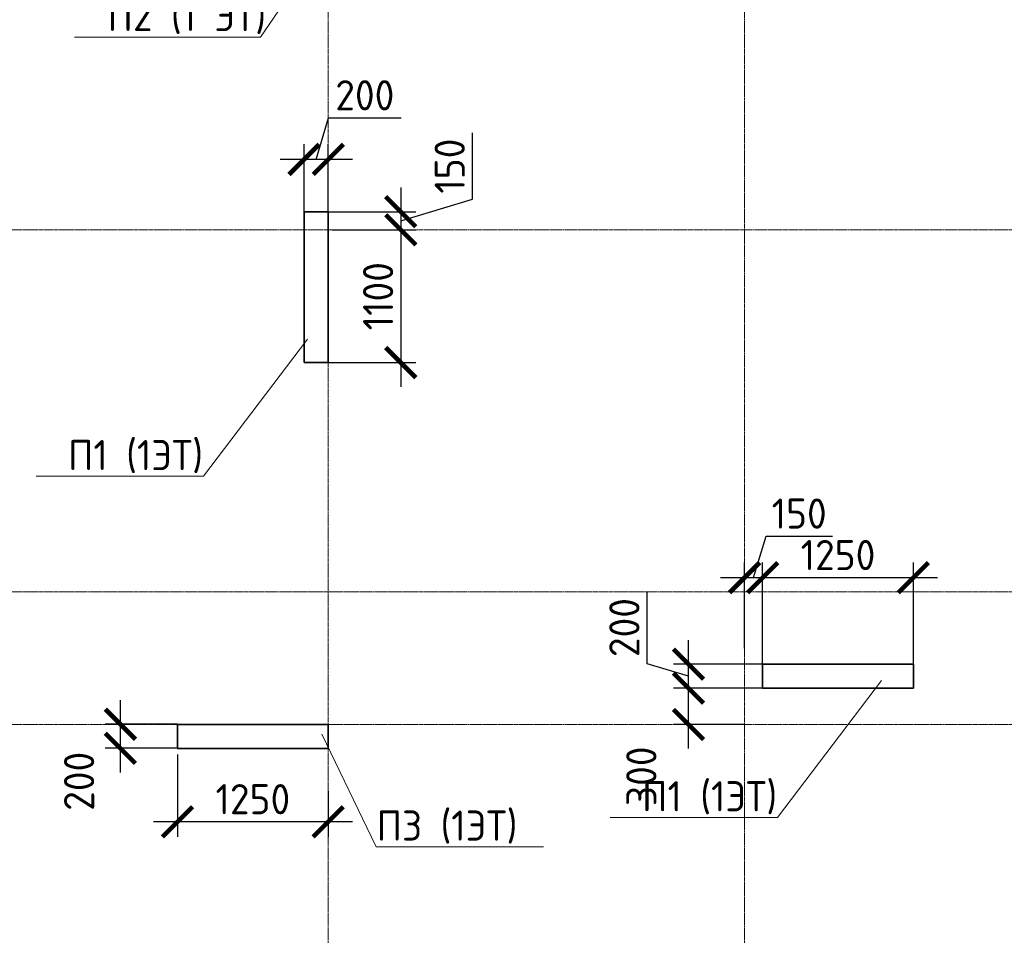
# Model space of a CAD drawing. Header units: millimetres. Extents: x 369815 to 1481759, y -423071 to -27917.
# Tile 137 of 256: x 453348 to 461509, y -114503 to -106913. Entities that reach past the tile are written whole.
import ezdxf
from ezdxf import colors
from ezdxf.entities.mleader import LeaderData, LeaderLine
from ezdxf.math import Vec2, Vec3

# ---------------------------------------------------------------- set-up
doc = ezdxf.new("R2010")
doc.units = ezdxf.units.MM
doc.linetypes.add('______5', pattern=[1100, 800, -100, 100, -100])
doc.linetypes.add('осевая', pattern=[50.8, 31.75, -6.35, 6.35, -6.35])
for name, color, linetype, lineweight in [('Выноски', 20, 'Continuous', 20), ('Оси', 40, '______5', 18), ('подоснова', 151, 'Continuous', 5), ('РАЗМЕРЫ', 1, 'Continuous', 9), ('Узлы', 7, 'Continuous', 0)]:
    doc.layers.add(name, color=color, linetype=linetype, lineweight=lineweight)
doc.layers.add('Колонна_ бетон', color=7, linetype='Continuous', lineweight=50, true_color=0xb4b496)
doc.styles.add('GOST-2.304_Type-B', font='GOST_Common.ttf')
doc.styles.add('ГОСТ', font='GOST_Common.ttf')
doc.dimstyles.new('СПДС', dxfattribs={"dimscale": 100, "dimtxt": 2.5, "dimasz": 2.5, "dimexe": 1.25, "dimexo": 0, "dimtad": 1, "dimdec": 0, "dimtxsty": 'GOST-2.304_Type-B', "dimblk": 'ARCHTICK', "dimcen": 2.5, "dimdle": 2, "dimadec": 0, "dimazin": 2, "dimtfac": 0.75, "dimtdec": 0, "dimtmove": 1, "dimatfit": 3, "dimfxl": 1, "dimtolj": 1, "dimarcsym": 1})

# ---------------------------------------------------------------- blocks, each defined once
blk = doc.blocks.new('оси2')
at = {"layer": 'Оси', "color": 16, "linetype": 'осевая', "lineweight": 0, "ltscale": 0.5, "transparency": 33554687}
for p, q in [((996995.5, 5465.4), (996995.5, -20739.3)), ((1000445.5, 5465.4), (1000445.5, -20739.3)), ((979200, -1392.9), (1032582.1, -1392.9)), ((979200, -4392.9), (1032582.1, -4392.9)), ((979200, -5492.9), (1032582.1, -5492.9))]:
    blk.add_line(p, q, dxfattribs=at)
blk = doc.blocks.new('_ArchTick')
at = {"color": 0, "linetype": 'ByBlock', "const_width": 0.15}
blk.add_lwpolyline([(-0.5, -0.5), (0.5, 0.5)], dxfattribs=at)
blk = doc.blocks.new('*D187')
at = {"layer": 'DEFPOINTS', "color": 0, "transparency": 16777216}
for p in [(455705.9, -108070.4), (455705.9, -108554.7), (455905.9, -108554.7)]:
    blk.add_point(p, dxfattribs=at)
at = {"layer": 'РАЗМЕРЫ', "color": 0, "lineweight": -2, "transparency": 16777216}
for p, q in [((455805.9, -108070.4), (455909, -107726.6)), ((455909, -107726.6), (456509, -107726.6)), ((455705.9, -108554.7), (455705.9, -107945.4)), ((455905.9, -108554.7), (455905.9, -107945.4)), ((456105.9, -108070.4), (455505.9, -108070.4))]:
    blk.add_line(p, q, dxfattribs=at)
at = {"layer": 'РАЗМЕРЫ', "color": 0, "lineweight": -2, "transparency": 16777216, "xscale": 250, "yscale": 250, "zscale": 250, "rotation": 180}
blk.add_blockref('_ArchTick', (455705.9, -108070.4), dxfattribs=at)
at = {"layer": 'РАЗМЕРЫ', "color": 0, "lineweight": -2, "transparency": 16777216, "xscale": 250, "yscale": 250, "zscale": 250}
blk.add_blockref('_ArchTick', (455905.9, -108070.4), dxfattribs=at)
at = {"layer": 'РАЗМЕРЫ', "color": 0, "transparency": 16777216, "insert": (456209, -107539.1), "char_height": 250, "attachment_point": 5, "style": 'GOST-2.304_Type-B'}
blk.add_mtext('\\A1;200', dxfattribs=at)
blk = doc.blocks.new('*D188')
at = {"layer": 'DEFPOINTS', "color": 0, "transparency": 16777216}
for p in [(455805.9, -108504.7, -200), (455939.2, -108654.7, -560), (456506.5, -108654.7)]:
    blk.add_point(p, dxfattribs=at)
at = {"layer": 'РАЗМЕРЫ', "color": 0, "lineweight": -2, "transparency": 16777216}
for p, q in [((457100.2, -108401.6), (457100.2, -107851.6)), ((456506.5, -108304.7), (456506.5, -108854.7)), ((456506.5, -108579.7), (457100.2, -108401.6)), ((455805.9, -108504.7), (456631.5, -108504.7)), ((455939.2, -108654.7), (456631.5, -108654.7))]:
    blk.add_line(p, q, dxfattribs=at)
at = {"layer": 'РАЗМЕРЫ', "color": 0, "lineweight": -2, "transparency": 16777216, "xscale": 250, "yscale": 250, "zscale": 250}
for p, rotation in [((456506.5, -108504.7), 90), ((456506.5, -108654.7), 270)]:
    blk.add_blockref('_ArchTick', p, dxfattribs=dict(at, rotation=rotation))
at = {"layer": 'РАЗМЕРЫ', "color": 0, "transparency": 16777216, "insert": (456912.7, -108126.6), "char_height": 250, "attachment_point": 5, "rotation": 90, "style": 'GOST-2.304_Type-B'}
blk.add_mtext('\\A1;150', dxfattribs=at)
blk = doc.blocks.new('*D189')
at = {"layer": 'DEFPOINTS', "color": 0, "transparency": 16777216}
for p in [(456134, -108654.7, -560), (455805.9, -109754.7, -200), (456506.5, -109754.7)]:
    blk.add_point(p, dxfattribs=at)
at = {"layer": 'РАЗМЕРЫ', "color": 0, "lineweight": -2, "transparency": 16777216}
for p, q in [((456506.5, -108454.7), (456506.5, -109954.7)), ((456134, -108654.7), (456631.5, -108654.7)), ((455805.9, -109754.7), (456631.5, -109754.7))]:
    blk.add_line(p, q, dxfattribs=at)
at = {"layer": 'РАЗМЕРЫ', "color": 0, "lineweight": -2, "transparency": 16777216, "xscale": 250, "yscale": 250, "zscale": 250}
for p, rotation in [((456506.5, -108654.7), 90), ((456506.5, -109754.7), 270)]:
    blk.add_blockref('_ArchTick', p, dxfattribs=dict(at, rotation=rotation))
at = {"layer": 'РАЗМЕРЫ', "color": 0, "transparency": 16777216, "insert": (456319, -109204.7), "char_height": 250, "attachment_point": 5, "rotation": 90, "style": 'GOST-2.304_Type-B'}
blk.add_mtext('\\A1;1100', dxfattribs=at)
blk = doc.blocks.new('*D199')
at = {"layer": 'DEFPOINTS', "color": 0, "transparency": 16777216}
for p in [(454656, -113004.7), (455905.9, -113308.9), (454656, -113561.6)]:
    blk.add_point(p, dxfattribs=at)
at = {"layer": 'РАЗМЕРЫ', "color": 0, "lineweight": -2, "transparency": 16777216}
for p, q in [((454656, -113004.7), (454656, -113686.6)), ((455905.9, -113308.9), (455905.9, -113686.6)), ((456105.9, -113561.6), (454456, -113561.6))]:
    blk.add_line(p, q, dxfattribs=at)
at = {"layer": 'РАЗМЕРЫ', "color": 0, "lineweight": -2, "transparency": 16777216, "xscale": 250, "yscale": 250, "zscale": 250, "rotation": 180}
blk.add_blockref('_ArchTick', (454656, -113561.6), dxfattribs=at)
at = {"layer": 'РАЗМЕРЫ', "color": 0, "lineweight": -2, "transparency": 16777216, "xscale": 250, "yscale": 250, "zscale": 250}
blk.add_blockref('_ArchTick', (455905.9, -113561.6), dxfattribs=at)
at = {"layer": 'РАЗМЕРЫ', "color": 0, "transparency": 16777216, "insert": (455280.9, -113374.1), "char_height": 250, "attachment_point": 5, "style": 'GOST-2.304_Type-B'}
blk.add_mtext('\\A1;1250', dxfattribs=at)
blk = doc.blocks.new('*D200')
at = {"layer": 'DEFPOINTS', "color": 0, "transparency": 16777216}
for p in [(454182.6, -112752.6), (454656, -112752.6), (454656, -112952.6)]:
    blk.add_point(p, dxfattribs=at)
at = {"layer": 'РАЗМЕРЫ', "color": 0, "lineweight": -2, "transparency": 16777216}
for p, q in [((454182.6, -113152.6), (454182.6, -112552.6)), ((454656, -112752.6), (454057.6, -112752.6)), ((454656, -112952.6), (454057.6, -112952.6))]:
    blk.add_line(p, q, dxfattribs=at)
at = {"layer": 'РАЗМЕРЫ', "color": 0, "lineweight": -2, "transparency": 16777216, "xscale": 250, "yscale": 250, "zscale": 250}
for p, rotation in [((454182.6, -112752.6), 90), ((454182.6, -112952.6), 270)]:
    blk.add_blockref('_ArchTick', p, dxfattribs=dict(at, rotation=rotation))
at = {"layer": 'РАЗМЕРЫ', "color": 0, "transparency": 16777216, "insert": (453840.7, -113225.9), "char_height": 250, "attachment_point": 5, "rotation": 90, "style": 'GOST-2.304_Type-B'}
blk.add_mtext('\\A1;200', dxfattribs=at)
blk = doc.blocks.new('*D201')
at = {"layer": 'DEFPOINTS', "color": 0, "transparency": 16777216}
for p in [(458891.6, -112454.7), (459506, -112454.7, -200), (459356, -112754.7, -560)]:
    blk.add_point(p, dxfattribs=at)
at = {"layer": 'РАЗМЕРЫ', "color": 0, "lineweight": -2, "transparency": 16777216}
for p, q in [((458891.6, -112954.7), (458891.6, -112254.7)), ((459506, -112454.7), (458766.6, -112454.7)), ((459356, -112754.7), (458766.6, -112754.7))]:
    blk.add_line(p, q, dxfattribs=at)
at = {"layer": 'РАЗМЕРЫ', "color": 0, "lineweight": -2, "transparency": 16777216, "xscale": 250, "yscale": 250, "zscale": 250}
for p, rotation in [((458891.6, -112454.7), 90), ((458891.6, -112754.7), 270)]:
    blk.add_blockref('_ArchTick', p, dxfattribs=dict(at, rotation=rotation))
at = {"layer": 'РАЗМЕРЫ', "color": 0, "transparency": 16777216, "insert": (458501.1, -113184.4), "char_height": 250, "attachment_point": 5, "rotation": 90, "style": 'GOST-2.304_Type-B'}
blk.add_mtext('\\A1;300', dxfattribs=at)
blk = doc.blocks.new('*D202')
at = {"layer": 'DEFPOINTS', "color": 0, "transparency": 16777216}
for p in [(458891.6, -112254.7), (459506, -112254.7, -200), (459506, -112454.7, -200)]:
    blk.add_point(p, dxfattribs=at)
at = {"layer": 'РАЗМЕРЫ', "color": 0, "lineweight": -2, "transparency": 16777216}
for p, q in [((458547.8, -112251.6), (458547.8, -111651.6)), ((458891.6, -112654.7), (458891.6, -112054.7)), ((458891.6, -112354.7), (458547.8, -112251.6)), ((459506, -112254.7), (458766.6, -112254.7)), ((459506, -112454.7), (458766.6, -112454.7))]:
    blk.add_line(p, q, dxfattribs=at)
at = {"layer": 'РАЗМЕРЫ', "color": 0, "lineweight": -2, "transparency": 16777216, "xscale": 250, "yscale": 250, "zscale": 250}
for p, rotation in [((458891.6, -112254.7), 90), ((458891.6, -112454.7), 270)]:
    blk.add_blockref('_ArchTick', p, dxfattribs=dict(at, rotation=rotation))
at = {"layer": 'РАЗМЕРЫ', "color": 0, "transparency": 16777216, "insert": (458360.3, -111951.6), "char_height": 250, "attachment_point": 5, "rotation": 90, "style": 'GOST-2.304_Type-B'}
blk.add_mtext('\\A1;200', dxfattribs=at)
blk = doc.blocks.new('*D203')
at = {"layer": 'DEFPOINTS', "color": 0, "transparency": 16777216}
for p in [(459506, -111537.9), (459355.9, -112121.9), (459506, -112306.4, -360)]:
    blk.add_point(p, dxfattribs=at)
at = {"layer": 'РАЗМЕРЫ', "color": 0, "lineweight": -2, "transparency": 16777216}
for p, q in [((459430.9, -111537.9), (459534.1, -111194.1)), ((459534.1, -111194.1), (460084.1, -111194.1)), ((459355.9, -112121.9), (459355.9, -111412.9)), ((459506, -112306.4), (459506, -111412.9)), ((459155.9, -111537.9), (459706, -111537.9))]:
    blk.add_line(p, q, dxfattribs=at)
at = {"layer": 'РАЗМЕРЫ', "color": 0, "lineweight": -2, "transparency": 16777216, "xscale": 250, "yscale": 250, "zscale": 250, "rotation": 180}
blk.add_blockref('_ArchTick', (459355.9, -111537.9), dxfattribs=at)
at = {"layer": 'РАЗМЕРЫ', "color": 0, "lineweight": -2, "transparency": 16777216, "xscale": 250, "yscale": 250, "zscale": 250}
blk.add_blockref('_ArchTick', (459506, -111537.9), dxfattribs=at)
at = {"layer": 'РАЗМЕРЫ', "color": 0, "transparency": 16777216, "insert": (459809.1, -111006.6), "char_height": 250, "attachment_point": 5, "style": 'GOST-2.304_Type-B'}
blk.add_mtext('\\A1;150', dxfattribs=at)
blk = doc.blocks.new('*D204')
at = {"layer": 'DEFPOINTS', "color": 0, "transparency": 16777216}
for p in [(460756, -111537.9), (459506, -111649.9), (460756, -112306.4, -360)]:
    blk.add_point(p, dxfattribs=at)
at = {"layer": 'РАЗМЕРЫ', "color": 0, "lineweight": -2, "transparency": 16777216}
for p, q in [((459506, -111649.9), (459506, -111412.9)), ((460756, -112306.4), (460756, -111412.9)), ((459306, -111537.9), (460956, -111537.9))]:
    blk.add_line(p, q, dxfattribs=at)
at = {"layer": 'РАЗМЕРЫ', "color": 0, "lineweight": -2, "transparency": 16777216, "xscale": 250, "yscale": 250, "zscale": 250, "rotation": 180}
blk.add_blockref('_ArchTick', (459506, -111537.9), dxfattribs=at)
at = {"layer": 'РАЗМЕРЫ', "color": 0, "lineweight": -2, "transparency": 16777216, "xscale": 250, "yscale": 250, "zscale": 250}
blk.add_blockref('_ArchTick', (460756, -111537.9), dxfattribs=at)
at = {"layer": 'РАЗМЕРЫ', "color": 0, "transparency": 16777216, "insert": (460131, -111350.4), "char_height": 250, "attachment_point": 5, "style": 'GOST-2.304_Type-B'}
blk.add_mtext('\\A1;1250', dxfattribs=at)
blk = doc.blocks.new('_None')

msp = doc.modelspace()

# ---------------------------------------------------------------- linework, layer by layer
at = {"layer": 'Колонна_ бетон', "color": 180, "linetype": 'Continuous', "lineweight": 35, "transparency": 33554687}
for p, q in [((455705.9, -109754.7, 360), (455705.9, -108504.7, 360)), ((455905.9, -108504.7, 360), (455705.9, -108504.7, 360)), ((455905.9, -108504.7, 360), (455905.9, -109754.7, 360)), ((455705.9, -109754.7, 360), (455905.9, -109754.7, 360)), ((459505.9, -112454.7, 360), (459505.9, -112254.7, 360)), ((460755.9, -112254.7, 360), (459505.9, -112254.7, 360)), ((460755.9, -112454.7, 360), (460755.9, -112254.7, 360)), ((459505.9, -112454.7, 360), (460755.9, -112454.7, 360)), ((454655.9, -112954.7, 360), (454655.9, -112754.7, 360)), ((454655.9, -112754.7, 360), (455905.9, -112754.7, 360)), ((455905.9, -112754.7, 360), (455905.9, -112954.7, 360)), ((454655.9, -112954.7, 360), (455905.9, -112954.7, 360))]:
    msp.add_line(p, q, dxfattribs=at)

# ---------------------------------------------------------------- block references
at = {"layer": 'РАЗМЕРЫ'}
msp.add_blockref('оси2', (-541089.5, -107261.8), dxfattribs=at)

# ---------------------------------------------------------------- texts
at = {"layer": 'Выноски'}
note = msp.add_mtext_static_columns([''] * 2, width=18679.731, gutter_width=20.2, height=0, dxfattribs=dict(at, insert=(393294.8, -99507.3), char_height=250, attachment_point=1, style='ГОСТ'))
for column, words in zip([note] + note.columns.linked_columns, ['\\pi1500;{\\H2x;Общие указания:}\\P1.^IРабочая документация разработана в соответствии с заданием на проектирование, требованиями {\\H3x; }действующих технических регламентов, стандартов, сводов правил и других документов, содержащих установленные {\\H1.16667x; }требования.{\\H1.77778x; }\\P2.^IРабочая документация выполнена в соответствии со следующими нормативными и техническими {\\H1.57407x; }документами:{\\H1.64198x; }\\P-^IСП 20.13330.2016 "Нагрузки и воздействия";{\\H1.61934x; }\\P-^IСП 63.13330.2018 "Бетонные и железобетонные конструкции. Основные положения";{\\H1.62689x; }\\P-^IСП 70.13330.2012 "Несущие и ограждающие конструкции".{\\H1.62437x; }\\P4.^IЗа относительную отметку 0,000 принята отметка чистого пола первого этажа, соответствующая {\\H1.62521x; }абсолютной отметке 648,00 в Балтийской системе высот.{\\H1.62493x; }\\P{\\fISOCPEUR|b0|i0|c204|p34;5.^IПеречень видов работ, для которых необходимо составлять акты освидетельствования скрытых \\H1.62502x; \\H0.61538x;работ:\\H1.62499x; \\H0.61539x;\\P-^Iсоответствие арматуры (длина, диаметры, распределение по площади элементов, количество и т.д.), \\H1.725x; \\H0.57971x;закладных деталей рабочим чертежам;\\H1.67917x; \\H0.59553x;\\P-^Iустройство и армирование монолитных стен;\\H1.60694x; \\H0.6223x;\\P-^Iосвидетельствование опалубки перед бетонированием;\\H1.63102x; \\H0.61311x;\\P-^Iотбор контрольных проб бетона;\\H1.62299x; \\H0.61615x;\\P-^Iсоответствие законченных железобетонных конструкций проекту с отображением качества работ;\\H1.62567x; \\H0.61513x;\\P-^Iустройство монолитных конструкций, выполняемых в зимнее время;\\H1.62478x; \\H0.61547x;\\P\\fISOCPEUR|b0|i0|c0|p34;6.^I\\fISOCPEUR|b0|i0|c204|p34;Запрещается выполнение последующих работ при отсутствии актов освидетельствования \\H1.62507x; \\H0.61536x;предшествующих скрытых работ во всех случаях.\\H1.62498x; \\H0.61539x;\\P\\fISOCPEUR|b0|i0|c0|p34;7.^I\\fISOCPEUR|b0|i0|c204|p34;Арматура класса А240 и А500С по ГОСТ 34028-2016, материал монолитных конструкций - бетон \\H1.62501x; \\H0.61538x;тяжелый класса В25 по ГОСТ 26633-2015.\\H1.625x; \\H0.61539x;\\P\\fISOCPEUR|b0|i0|c0|p34;8.^I\\fISOCPEUR|b0|i0|c204|p34;Работы по бетонированию монолитных конструкций вести в соответствии со СП 70.13330.2012 \\H1.625x; \\H0.61538x;"Несущие и ограждающие конструкции".\\H1.625x; \\H0.61538x;\\P\\fISOCPEUR|b0|i0|c0|p34;9.^I\\fISOCPEUR|b0|i0|c204|p34;Все строительно-монтажные работы необходимо выполнять в соответствии со СНиП 12-03-2001 \\H1.625x; \\H0.61538x;"Безопасность труда в строительстве. Часть 1. Общие требования.", Безопасность труда в строительстве. Часть \\H1.625x; \\H0.61538x;2. Строительное производство". Строительство здания должно производиться в соответствии с проектом \\H1.625x; \\H0.61538x;производства работ (ППР).\\H1.725x; \\H0.57971x;\\P\\fISOCPEUR|b0|i0|c0|p34;10.^I\\fISOCPEUR|b0|i0|c204|p34;При отсутствии ППР производство строительно-монтажных работ запрещается.\\H1.67917x; \\H0.59553x;\\P\\fISOCPEUR|b0|i0|c0|p34;11.^I\\fISOCPEUR|b0|i0|c204|p34;Бетон следует укладывать в бетонные конструкции горизонтальными слоями одинаковой толщины без \\H1.60694x; \\H0.6223x;разрывов, с последовательным направлением укладки в одну сторону во всех слоях.\\H1.63102x; \\H0.61311x;\\P\\fISOCPEUR|b0|i0|c0|p34;12.^I\\fISOCPEUR|b0|i0|c204|p34;В начальный период твердения бетон необходимо защищать от попадания атмосферных осадков или \\H1.62299x; \\H0.61615x;потерь влаги.\\H1.62567x; \\H0.61513x;\\P\\fISOCPEUR|b0|i0|c0|p34;13.^I\\fISOCPEUR|b0|i0|c204|p34;Уход за свежеуложенным бетоном начинать сразу после укладки бетонной смеси и осуществлять до \\H1.62478x; \\H0.61547x;достижения прочности бетона не менее 70% от проектной.\\H1.62507x; \\H0.61536x;\\P\\fISOCPEUR|b0|i0|c0|p34;14.^I\\fISOCPEUR|b0|i0|c204|p34;Проект рассчитан на производство работ в период положительных температур. В случае выполнения \\H1.62498x; \\H0.61539x;работ при отрицательных температурах необходимо выполнять требования СНиП часть 3 по производству работ \\H1.62501x; \\H0.61538x;и ППР.\\H1.625x; \\H0.61539x;\\P\\fISOCPEUR|b0|i0|c0|p34;15.^I\\fISOCPEUR|b0|i0|c204|p34;При минимальной температуре воздуха до минус 15°С допускается:\\H1.625x; \\H0.61538x;\\P-^Iвыдерживание бетона в конструкции методом термоса, при предварительном разогреве бетонной \\H1.625x; \\H0.61538x;смеси, \\H1.625x; \\H0.61538x;\\P-^Iфорсированный электроразогрев бетона в конструкции с повторным уплотнением.\\H1.625x; \\H0.61538x;\\PПри минимальной температуре воздуха до минус 25°С допускается:\\H1.625x; \\H0.61538x;\\P-^Iобогрев бетона в греющей опалубке с помощью низкотемпературных электронагревателей,\\H1.625x; \\H0.61538x;\\P-^Iэлектродный сквозной прогреб бетона,\\H1.625x; \\H0.61538x;\\P-^Iэлектрообогрев с помощью греющего провода.\\H1.625x; \\H0.61538x;\\P}16.^IЗаполнителем для бетона служит щебень твердых пород, наибольшая фракция щебня не должна превышать {\\H1.625x; }40мм.{\\H1.625x; }\\P17.^IВ процессе бетонирования обеспечить соблюдение защитных слоев и мест положения рабочей арматуры {\\H1.625x; }согласно проекту. Величина защитного слоя продольной рабочей арматуры у боковых граней стен монолитных {\\H1.625x; }участков должны быть не менее 20мм и не менее диаметра продольной рабочей арматуры конструкции, величина {\\H1.625x; }защитного слоя поперечной арматуры - не менее 10мм. {\\H1.625x; }\\P\\pi0;             18.Крестовые соединения стержней продольной и поперечной арматуры, соединение стержней продольной {\\H1.625x; }арматуры по длине выполнить вязкой отожженой проволокой диаметром 2,0-3,0мм.{\\H1.625x; }\\P\\pi1500;{\\H1.625x; }', '']):
    column.text = words

# ---------------------------------------------------------------- dimensions: what is measured, and where the dimension line sits
at = {"layer": 'РАЗМЕРЫ', "color": 146, "true_color": 0x006272}
for base, p1, p2, picture, middle in [((455705.9, -108070.4, 560), (455905.9, -108554.7, 560), (455705.9, -108554.7, 560), '*D187', (455971.5, -107539.1, 560)), ((459506, -111537.9, 560), (459355.9, -112121.9, 560), (459506, -112306.4, 200), '*D203', (459596.6, -111006.6, 560)), ((460756, -111537.9, 560), (459506, -111649.9, 560), (460756, -112306.4, 200), '*D204', (460131, -111350.4, 560)), ((454656, -113561.6, 560), (455905.9, -113308.9, 560), (454656, -113004.7, 560), '*D199', (455280.9, -113374.1, 560))]:
    dim = msp.add_linear_dim(base=base, p1=p1, p2=p2, dimstyle='СПДС', override={"dimtofl": 0}, dxfattribs=at)
    dim.commit()
    dim.dimension.update_dxf_attribs({"geometry": picture, "text_midpoint": middle})
for base, p1, p2, picture, middle in [((456506.5, -108654.7, 560), (455805.9, -108504.7, 360), (455939.2, -108654.7), '*D188', (456912.7, -108339.1, 560)), ((456506.5, -109754.7, 560), (456134, -108654.7), (455805.9, -109754.7, 360), '*D189', (456319, -109204.7, 560)), ((458891.6, -112254.7, 560), (459506, -112454.7, 360), (459506, -112254.7, 360), '*D202', (458360.3, -112189.1, 560))]:
    dim = msp.add_linear_dim(base=base, p1=p1, p2=p2, angle=90, dimstyle='СПДС', override={"dimtofl": 0}, dxfattribs=at)
    dim.commit()
    dim.dimension.update_dxf_attribs({"geometry": picture, "text_midpoint": middle})
for base, p1, p2, picture, middle in [((458891.6, -112454.7, 560), (459356, -112754.7), (459506, -112454.7, 360), '*D201', (458688.6, -113184.4, 560)), ((454182.6, -112752.6, 200), (454656, -112952.6, 200), (454656, -112752.6, 200), '*D200', (454028.2, -113225.9, 200))]:
    dim = msp.add_linear_dim(base=base, p1=p1, p2=p2, angle=90, dimstyle='СПДС', override={"dimtofl": 0}, dxfattribs=at)
    dim.commit()
    dim.dimension.update_dxf_attribs({"geometry": picture, "text_midpoint": middle, "dimtype": 160})

# ---------------------------------------------------------------- leaders
at = {"layer": 'подоснова', "color": 2, "ltscale": 0.3}
ml = msp.add_multileader_mtext('Standard', dxfattribs=at)
ml.set_content(' П2 (1 ЭТ)', color=2, style='GOST-2.304_Type-B')
ml.set_leader_properties(color=256, linetype='ByLayer', lineweight=15)
ml.set_arrow_properties(name='NONE')
ml.build(insert=Vec2(0, 0))
ml.multileader.update_dxf_attribs({"text_left_attachment_type": 6, "text_right_attachment_type": 6, "dogleg_length": 0.1, "arrow_head_size": 18})
ctx = ml.context
ctx.base_point, ctx.char_height, ctx.arrow_head_size, ctx.landing_gap_size, ctx.plane_origin = Vec3(453971.6, -107057.1, 180), 250, 18, 20, Vec3(445326, -102507.4, 180)
ctx.left_attachment, ctx.right_attachment, ctx.text_align_type = 6, 6, 1
notes = []
notes.append((ctx, [(1, (1, 1, 0), (455343.5, -107057.1, 180), (-1, 0), 0.1, [(0, [(455797.3, -106391.5, 180)], 0, [])])]))
ctx.mtext.insert, ctx.mtext.alignment, ctx.mtext.flow_direction = Vec3(454657.5, -106757.1, 180), 2, 5
at = {"layer": 'подоснова', "color": 4, "ltscale": 0.3}
ml = msp.add_multileader_mtext('Standard', dxfattribs=at)
ml.set_content('П1 (1ЭТ)', color=4, style='GOST-2.304_Type-B')
ml.set_leader_properties(color=256, linetype='ByLayer', lineweight=15)
ml.set_arrow_properties(name='NONE')
ml.build(insert=Vec2(0, 0))
ml.multileader.update_dxf_attribs({"text_left_attachment_type": 6, "text_right_attachment_type": 6, "dogleg_length": 0.1, "arrow_head_size": 18})
ctx = ml.context
ctx.base_point, ctx.char_height, ctx.arrow_head_size, ctx.landing_gap_size, ctx.plane_origin = Vec3(453745.5, -110696.6, 7617.4), 250, 18, 20, Vec3(445890.5, -109428.7, 7617.4)
ctx.left_attachment, ctx.right_attachment, ctx.text_align_type = 6, 6, 1
notes.append((ctx, [(1, (1, 1, 0), (454871.2, -110696.6, 7617.4), (-1, 0), 0.1, [(0, [(455733.5, -109560.9, 7617.4)], 0, [])])]))
ctx.mtext.insert, ctx.mtext.alignment, ctx.mtext.flow_direction = Vec3(454308.3, -110396.6, 7617.4), 2, 5
ml = msp.add_multileader_mtext('Standard', dxfattribs=at)
ml.set_content('П1 (1ЭТ)', color=4, style='GOST-2.304_Type-B')
ml.set_leader_properties(color=256, linetype='ByLayer', lineweight=15)
ml.set_arrow_properties(name='NONE')
ml.build(insert=Vec2(0, 0))
ml.multileader.update_dxf_attribs({"text_left_attachment_type": 6, "text_right_attachment_type": 6, "dogleg_length": 0.1, "arrow_head_size": 18})
ctx = ml.context
ctx.base_point, ctx.char_height, ctx.arrow_head_size, ctx.landing_gap_size, ctx.plane_origin = Vec3(458503.9, -113525, 7617.4), 250, 18, 20, Vec3(450648.9, -112257.1, 7617.4)
ctx.left_attachment, ctx.right_attachment, ctx.text_align_type = 6, 6, 1
notes.append((ctx, [(1, (1, 1, 0), (459629.6, -113525, 7617.4), (-1, 0), 0.1, [(0, [(460491.9, -112389.3, 7617.4)], 0, [])])]))
ctx.mtext.insert, ctx.mtext.alignment, ctx.mtext.flow_direction = Vec3(459066.7, -113225, 7617.4), 2, 5
at = {"layer": 'Узлы', "color": 80, "linetype": 'Continuous', "lineweight": 0}
ml = msp.add_multileader_mtext('Standard', dxfattribs=at)
ml.set_content('П3 (1ЭТ)', color=80, style='GOST-2.304_Type-B')
ml.set_leader_properties(color=256, linetype='ByLayer', lineweight=15)
ml.set_arrow_properties(name='NONE')
ml.build(insert=Vec2(0, 0))
ml.multileader.update_dxf_attribs({"text_left_attachment_type": 6, "text_right_attachment_type": 6, "dogleg_length": 0.1, "arrow_head_size": 18})
ctx = ml.context
ctx.base_point, ctx.char_height, ctx.arrow_head_size, ctx.landing_gap_size, ctx.plane_origin = Vec3(456302, -113768), 250, 18, 20, Vec3(446822.3, -107409.3)
ctx.left_attachment, ctx.right_attachment, ctx.text_align_type = 6, 6, 1
notes.append((ctx, [(0, (1, 1, 0), (456301.9, -113768), (1, 0), 0.1, [(0, [(455852.2, -112834.2)], 0, [])])]))
ctx.mtext.insert, ctx.mtext.alignment, ctx.mtext.flow_direction = Vec3(456889.8, -113468), 2, 5
for ctx, leaders in notes:
    for number, flags, end, landing, length, lines in leaders:
        leader = LeaderData()
        leader.index, (leader.has_last_leader_line, leader.has_dogleg_vector, leader.attachment_direction) = number, flags
        leader.last_leader_point, leader.dogleg_vector, leader.dogleg_length = Vec3(end), Vec3(landing), length
        for number, points, colour, breaks in lines:
            line = LeaderLine()
            line.index, line.vertices, line.color, line.breaks = number, Vec3.list(points), colors.encode_raw_color(colour), breaks
            leader.lines.append(line)
        ctx.leaders.append(leader)

doc.saveas('drawing.dxf')
